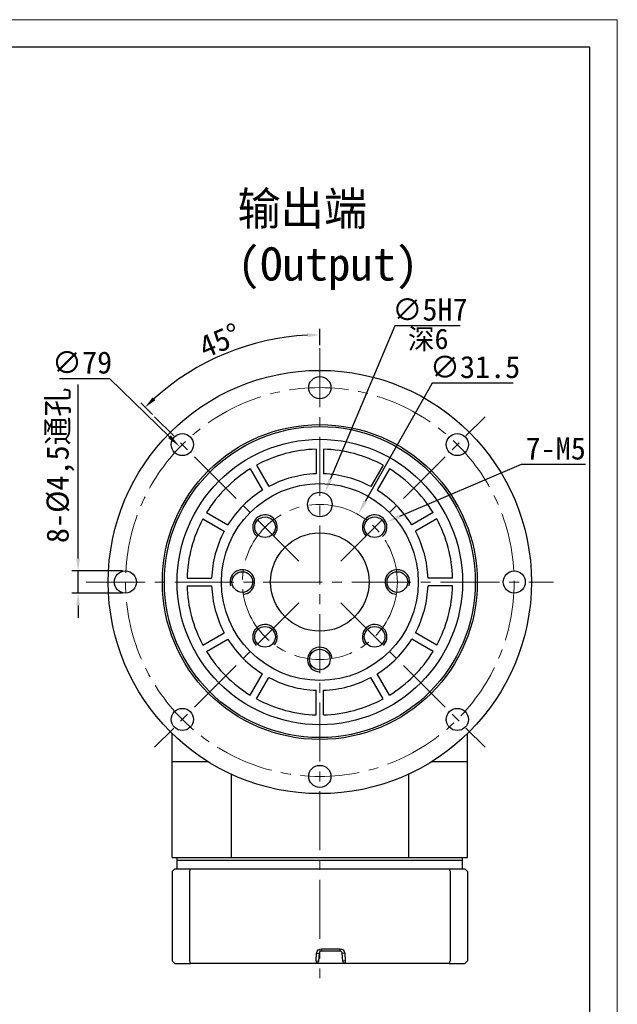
# Model space of a CAD drawing. Header units: millimetres. Extents: x 831 to 1300, y 1031 to 1361.
# Tile 12 of 12: x 1179 to 1300, y 1161 to 1361. Entities that reach past the tile are written whole.
import ezdxf

# ---------------------------------------------------------------- set-up
doc = ezdxf.new("R2010")
doc.units = ezdxf.units.MM
doc.header["$PDSIZE"] = -5
doc.linetypes.add('点画线', pattern=[18, 12, -2, 2, -2])
doc.layers.get('0').update_dxf_attribs({"lineweight": 18})
doc.layers.get('Defpoints').update_dxf_attribs({"lineweight": 18})
for name, color, linetype, lineweight in [('7中心线层', 7, '点画线', 18), ('图框_外框线', 7, 'Continuous', 18), ('尺寸线', 7, 'Continuous', 18), ('尺寸线层', 3, 'Continuous', 18), ('标注线', 7, 'Continuous', 20), ('粗实线', 7, 'Continuous', 50)]:
    doc.layers.add(name, color=color, linetype=linetype, lineweight=lineweight)
doc.styles.add('工程字', font='txt')
doc.dimstyles.new('DIMSTYLE_17', dxfattribs={"dimtxt": 8, "dimasz": 12, "dimexe": 0.18, "dimexo": 0.0625, "dimgap": 0.09, "dimtad": 1, "dimtih": 1, "dimtoh": 1, "dimdec": 3, "dimdsep": 46, "dimtxsty": 'Standard', "dimblk": '_CAXARROW', "dimcen": 0.09, "dimdle": 24, "dimadec": 0, "dimazin": 0, "dimtfac": 0.7, "dimtdec": 3, "dimtofl": 0, "dimtmove": 0, "dimatfit": 3, "dimfxl": 1, "dimtolj": 1, "dimarcsym": 0})
doc.dimstyles.new('副本 ISO-25', dxfattribs={"dimtxt": 4.5, "dimasz": 2.5, "dimexe": 1.25, "dimexo": 0.625, "dimtad": 1, "dimtxsty": '工程字', "dimcen": 2.5, "dimdle": 5, "dimadec": 0, "dimazin": 0, "dimtfac": 1, "dimtmove": 0, "dimatfit": 3, "dimfxl": 1, "dimtolj": 1, "dimarcsym": 0})

# ---------------------------------------------------------------- blocks, each defined once
blk = doc.blocks.new('_CAXARROW')
blk.add_hatch(color=0).paths.add_polyline_path([(0, 0), (-1, 0.125), (-1, -0.125)], flags=0)
blk = doc.blocks.new('*D88')
at = {"layer": 'Defpoints', "color": 0}
for p in [(1240.95, 1265.16), (1239.02, 1260.55)]:
    blk.add_point(p, dxfattribs=at)
at = {"layer": '尺寸线层', "color": 0, "linetype": 'Continuous', "lineweight": -2}
for p, q in [((1255.22, 1299.18), (1242.11, 1267.93)), ((1268.51, 1299.18), (1255.22, 1299.18)), ((1239.89, 1262.85), (1240.07, 1262.85)), ((1239.98, 1262.76), (1239.98, 1262.94))]:
    blk.add_line(p, q, dxfattribs=at)
at = {"layer": '尺寸线层', "color": 0, "lineweight": -2, "xscale": 3, "yscale": 3, "zscale": 3, "rotation": 247.2488967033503}
blk.add_blockref('_CAXARROW', (1240.95, 1265.16), dxfattribs=at)
at = {"layer": '尺寸线层', "color": 0, "insert": (1262.36, 1302.43), "char_height": 4.5, "attachment_point": 5, "style": '工程字'}
blk.add_mtext('\\A1;∅5H7', dxfattribs=at)
blk = doc.blocks.new('*D89')
at = {"layer": 'Defpoints', "color": 0}
for p in [(1247.73, 1260.82), (1232.24, 1233.39)]:
    blk.add_point(p, dxfattribs=at)
at = {"layer": '尺寸线层', "color": 0, "linetype": 'Continuous', "lineweight": -2}
for p, q in [((1262.79, 1287.51), (1249.2, 1263.43)), ((1279.27, 1287.51), (1262.79, 1287.51)), ((1239.89, 1247.1), (1240.07, 1247.1)), ((1239.98, 1247.01), (1239.98, 1247.19))]:
    blk.add_line(p, q, dxfattribs=at)
at = {"layer": '尺寸线层', "color": 0, "lineweight": -2, "xscale": 3, "yscale": 3, "zscale": 3, "rotation": 240.5594715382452}
blk.add_blockref('_CAXARROW', (1247.73, 1260.82), dxfattribs=at)
at = {"layer": '尺寸线层', "color": 0, "insert": (1271.53, 1290.76), "char_height": 4.5, "attachment_point": 5, "style": '工程字'}
blk.add_mtext('\\A1;∅31.5', dxfattribs=at)
blk = doc.blocks.new('*D90')
at = {"layer": 'Defpoints', "color": 0}
for p in [(1253.42, 1259.22), (1248.82, 1257.26)]:
    blk.add_point(p, dxfattribs=at)
at = {"layer": '尺寸线层', "color": 0, "linetype": 'Continuous', "lineweight": -2}
for p, q in [((1280.89, 1270.96), (1256.18, 1260.4)), ((1293.95, 1270.96), (1280.89, 1270.96)), ((1251.03, 1258.24), (1251.21, 1258.24)), ((1251.12, 1258.15), (1251.12, 1258.33))]:
    blk.add_line(p, q, dxfattribs=at)
at = {"layer": '尺寸线层', "color": 0, "lineweight": -2, "xscale": 3, "yscale": 3, "zscale": 3, "rotation": 203.1429415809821}
blk.add_blockref('_CAXARROW', (1253.42, 1259.22), dxfattribs=at)
at = {"layer": '尺寸线层', "color": 0, "insert": (1287.92, 1274.21), "char_height": 4.5, "attachment_point": 5, "style": '工程字'}
blk.add_mtext('\\A1;7-M5', dxfattribs=at)
blk = doc.blocks.new('*D91')
at = {"layer": 'Defpoints', "color": 0}
for p in [(1226.99, 1295.61), (1239.98, 1294.6), (1206.4, 1280.69), (1235.74, 1251.35), (1239.98, 1166.6)]:
    blk.add_point(p, dxfattribs=at)
at = {"layer": '尺寸线层', "color": 0, "lineweight": -2}
for p, q in [((1239.98, 1295.23), (1239.98, 1298.57)), ((1205.95, 1281.13), (1203.59, 1283.5))]:
    blk.add_line(p, q, dxfattribs=at)
blk.add_arc((1239.98, 1247.1), 50.22, 92.8527, 132.1473, dxfattribs=at)
at = {"layer": '尺寸线层', "color": 0}
for points in [[(1237.5, 1296.84), (1237.47, 1297.67), (1239.98, 1297.32)], [(1206, 1284.64), (1206.57, 1284.03), (1204.48, 1282.61)]]:
    blk.add_solid(points, dxfattribs=at)
at = {"layer": '尺寸线层', "color": 0, "insert": (1219.67, 1296.15), "char_height": 4.5, "attachment_point": 5, "rotation": 22.5, "style": '工程字'}
blk.add_mtext('\\A1;45%%d', dxfattribs=at)
blk = doc.blocks.new('*D92')
at = {"layer": 'Defpoints', "color": 0}
for p in [(1190.86, 1249.35), (1200.48, 1249.35), (1200.48, 1244.85)]:
    blk.add_point(p, dxfattribs=at)
at = {"layer": '尺寸线层', "color": 0, "lineweight": -2}
for p, q in [((1190.86, 1251.85), (1190.86, 1287.23)), ((1199.86, 1249.35), (1189.61, 1249.35)), ((1190.86, 1244.85), (1190.86, 1249.35)), ((1199.86, 1244.85), (1189.61, 1244.85)), ((1190.86, 1242.35), (1190.86, 1239.85))]:
    blk.add_line(p, q, dxfattribs=at)
at = {"layer": '尺寸线层', "color": 0}
for points in [[(1190.44, 1251.85), (1191.27, 1251.85), (1190.86, 1249.35)], [(1191.27, 1242.35), (1190.44, 1242.35), (1190.86, 1244.85)]]:
    blk.add_solid(points, dxfattribs=at)
at = {"layer": '尺寸线层', "color": 0, "insert": (1187.27, 1270.79), "char_height": 4.5, "attachment_point": 5, "rotation": 90, "style": '工程字'}
blk.add_mtext('\\A1;8-%%C4,5通孔', dxfattribs=at)
blk = doc.blocks.new('*D93')
at = {"layer": 'Defpoints', "color": 0}
for p in [(1211.58, 1274.55), (1268.39, 1219.66)]:
    blk.add_point(p, dxfattribs=at)
at = {"layer": '尺寸线层', "color": 0, "linetype": 'Continuous', "lineweight": -2}
for p, q in [((1187.11, 1288.43), (1197.21, 1288.43)), ((1197.21, 1288.43), (1209.42, 1276.63)), ((1239.89, 1247.1), (1240.07, 1247.1)), ((1239.98, 1247.01), (1239.98, 1247.19))]:
    blk.add_line(p, q, dxfattribs=at)
at = {"layer": '尺寸线层', "color": 0, "lineweight": -2, "xscale": 3, "yscale": 3, "zscale": 3, "rotation": 315.9869362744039}
blk.add_blockref('_CAXARROW', (1211.58, 1274.55), dxfattribs=at)
at = {"layer": '尺寸线层', "color": 0, "insert": (1191.66, 1291.68), "char_height": 4.5, "attachment_point": 5, "style": '工程字'}
blk.add_mtext('\\A1;∅79', dxfattribs=at)

msp = doc.modelspace()

# ---------------------------------------------------------------- linework, layer by layer
at = {"layer": '7中心线层'}
for p, q in [((1239.9844, 1294.6043), (1239.9844, 1166.6043)), ((1235.7418, 1251.347), (1206.3968, 1280.6919)), ((1244.227, 1251.347), (1273.572, 1280.6919)), ((1192.4844, 1247.1043), (1287.4844, 1247.1043)), ((1235.7418, 1242.8617), (1206.3968, 1213.5168)), ((1244.227, 1242.8617), (1273.572, 1213.5168))]:
    msp.add_line(p, q, dxfattribs=at)
for radius in [39.5, 15.75]:
    msp.add_circle((1239.9844, 1247.1043), radius, dxfattribs=at)
at = {"layer": '图框_外框线', "color": 3}
msp.add_lwpolyline([(833.1797, 1030.9417), (1300.4378, 1030.9417), (1300.4378, 1361.36), (833.1797, 1361.36)], close=True, dxfattribs=at)
at = {"layer": '图框_外框线', "color": 3, "lineweight": 25}
msp.add_lwpolyline([(860.9926, 1036.5043), (1294.8752, 1036.5043), (1294.8752, 1355.7974), (860.9926, 1355.7974)], close=True, dxfattribs=at)
at = {"layer": '标注线', "color": 0, "lineweight": -3}
for p, q in [((1239.2344, 1274.0939), (1239.2344, 1269.0916)), ((1240.7344, 1274.0939), (1240.7344, 1269.0916)), ((1227.1391, 1270.853), (1229.6403, 1266.5208)), ((1252.8297, 1270.853), (1250.3285, 1266.5208)), ((1225.8401, 1270.103), (1228.3413, 1265.7708)), ((1254.1287, 1270.103), (1251.6275, 1265.7708)), ((1216.9857, 1261.2487), (1221.3179, 1258.7475)), ((1262.9831, 1261.2487), (1258.6509, 1258.7475)), ((1216.2357, 1259.9496), (1220.5679, 1257.4484)), ((1263.7331, 1259.9496), (1259.4009, 1257.4484)), ((1212.9948, 1247.8543), (1217.9972, 1247.8543)), ((1266.974, 1247.8543), (1261.9716, 1247.8543)), ((1212.9948, 1246.3543), (1217.9972, 1246.3543)), ((1266.974, 1246.3543), (1261.9716, 1246.3543)), ((1216.2357, 1234.2591), (1220.5679, 1236.7603)), ((1263.7331, 1234.2591), (1259.4009, 1236.7603)), ((1216.9857, 1232.96), (1221.3179, 1235.4612)), ((1262.9831, 1232.96), (1258.6509, 1235.4612)), ((1225.8401, 1224.1057), (1228.3413, 1228.4379)), ((1254.1287, 1224.1057), (1251.6275, 1228.4379)), ((1227.1391, 1223.3557), (1229.6403, 1227.6879)), ((1252.8297, 1223.3557), (1250.3285, 1227.6879)), ((1239.2344, 1220.1148), (1239.2344, 1225.1171)), ((1240.7344, 1220.1148), (1240.7344, 1225.1171)), ((1221.9566, 1208.0659), (1221.9566, 1191.1043)), ((1258.0121, 1208.0659), (1258.0121, 1191.1043)), ((1213.5269, 1188.3043), (1213.5269, 1170.1043)), ((1266.4419, 1188.3043), (1266.4419, 1170.1043)), ((1240.3247, 1172.6043), (1240.3247, 1172.1043)), ((1240.3247, 1172.6043), (1244.0425, 1172.6043)), ((1244.0425, 1172.6043), (1244.0425, 1172.1043)), ((1239.2174, 1170.1043), (1239.3271, 1171.6741)), ((1239.3271, 1171.6741), (1239.8259, 1171.6392)), ((1239.8259, 1171.6392), (1239.7161, 1170.0695)), ((1244.0425, 1172.1043), (1240.3247, 1172.1043)), ((1245.0401, 1171.6741), (1244.5413, 1171.6392)), ((1244.6511, 1170.0695), (1244.5413, 1171.6392)), ((1245.0401, 1171.6741), (1245.1499, 1170.1043)), ((1239.2174, 1170.1043), (1239.7161, 1170.0695)), ((1239.2174, 1170.1043), (1239.2174, 1169.6043)), ((1245.1499, 1170.1043), (1244.6511, 1170.0695)), ((1245.1499, 1170.1043), (1245.1499, 1169.6043))]:
    msp.add_line(p, q, dxfattribs=at)
for centre, radius, start, end in [((1239.9844, 1247.1043), 27, 91.591754, 118.408246), ((1239.9844, 1247.1043), 27, 61.591754, 88.408246), ((1239.9844, 1247.1043), 27, 121.591754, 148.408246), ((1239.9844, 1247.1043), 22, 91.953644, 118.046356), ((1239.9844, 1247.1043), 22, 61.953644, 88.046356), ((1239.9844, 1247.1043), 27, 31.591754, 58.408246), ((1239.9844, 1247.1043), 22, 121.953644, 148.046356), ((1239.9844, 1247.1043), 22, 31.953644, 58.046356), ((1228.8475, 1258.2413), 2.5, 315, 229.552071), ((1251.1213, 1258.2413), 2.5, 310.447929, 225), ((1239.9844, 1247.1043), 27, 151.591754, 178.408246), ((1239.9844, 1247.1043), 27, 1.591754, 28.408246), ((1239.9844, 1247.1043), 22, 151.953644, 178.046356), ((1239.9844, 1247.1043), 22, 1.953644, 28.046356), ((1224.2344, 1247.1043), 2.5, 274.552071, 197.457603), ((1255.7344, 1247.1043), 2.5, 342.542397, 265.447929), ((1239.9844, 1247.1043), 27, 181.591754, 208.408246), ((1239.9844, 1247.1043), 22, 181.953644, 208.046356), ((1239.9844, 1247.1043), 22, 331.953644, 358.046356), ((1239.9844, 1247.1043), 27, 331.591754, 358.408246), ((1228.8475, 1235.9674), 2.5, 319.552071, 225), ((1251.1213, 1235.9674), 2.5, 315, 220.447929), ((1239.9844, 1247.1043), 22, 211.953644, 238.046356), ((1239.9844, 1247.1043), 22, 301.953644, 328.046356), ((1239.9844, 1247.1043), 27, 211.591754, 238.408246), ((1239.9844, 1231.3543), 2.5, 4.552071, 270), ((1239.9844, 1247.1043), 27, 301.591754, 328.408246), ((1239.9844, 1247.1043), 22, 241.953644, 268.046356), ((1239.9844, 1247.1043), 22, 271.953644, 298.046356), ((1239.9844, 1247.1043), 27, 241.591754, 268.408246), ((1239.9844, 1247.1043), 27, 271.591754, 298.408246), ((1240.3247, 1171.6043), 0.5, 90, 176), ((1244.0425, 1171.6043), 0.5, 4, 90)]:
    msp.add_arc(centre, radius, start, end, dxfattribs=at)
at = {"layer": '标注线', "color": 0, "lineweight": -3, "extrusion": (0, 0, -1)}
for centre, radius, start, end in [((-1240.3247, 1171.6043), 1, 4, 90), ((-1244.0425, 1171.6043), 1, 90, 176), ((-1239.2174, 1170.1043), 0.5, 184, 270), ((-1245.1499, 1170.1043), 0.5, 270, 356)]:
    msp.add_arc(centre, radius, start, end, dxfattribs=at)
at = {"layer": '标注线', "color": 0, "lineweight": -3}
for points in [[(1213.5269, 1188.3043), (1213.5899, 1188.471), (1213.6531, 1188.6377), (1213.7165, 1188.8043)], [(1266.2522, 1188.8043), (1266.3157, 1188.6377), (1266.3789, 1188.471), (1266.4419, 1188.3043)], [(1213.7165, 1169.6043), (1213.6531, 1169.771), (1213.5899, 1169.9376), (1213.5269, 1170.1043)], [(1266.4419, 1170.1043), (1266.3789, 1169.9376), (1266.3157, 1169.771), (1266.2522, 1169.6043)]]:
    msp.add_open_spline(points, degree=3, dxfattribs=at)
at = {"layer": '粗实线', "color": 0, "lineweight": 30}
for p, q in [((1209.9844, 1191.1043), (1209.9844, 1216.2985)), ((1269.9844, 1191.1043), (1269.9844, 1216.2985)), ((1209.9844, 1210.6043), (1217.2523, 1210.6043)), ((1209.9844, 1210.6043), (1217.2523, 1210.6043)), ((1209.9844, 1210.6043), (1217.2523, 1210.6043)), ((1262.7165, 1210.6043), (1269.9844, 1210.6043)), ((1262.7165, 1210.6043), (1269.9844, 1210.6043)), ((1262.7165, 1210.6043), (1269.9844, 1210.6043)), ((1209.9844, 1191.1043), (1269.9844, 1191.1043)), ((1210.9844, 1190.6043), (1268.9844, 1190.6043)), ((1210.4844, 1188.8043), (1213.7165, 1188.8043)), ((1213.7165, 1188.8043), (1266.2522, 1188.8043)), ((1266.2522, 1188.8043), (1269.4844, 1188.8043)), ((1209.9844, 1188.3043), (1209.9844, 1170.1043)), ((1269.9844, 1188.3043), (1269.9844, 1170.1043)), ((1210.4844, 1169.6043), (1213.7165, 1169.6043)), ((1239.2174, 1169.6043), (1213.7165, 1169.6043)), ((1240.6836, 1169.6043), (1239.2174, 1169.6043)), ((1243.6836, 1169.6043), (1240.6836, 1169.6043)), ((1245.1499, 1169.6043), (1243.6836, 1169.6043)), ((1266.2522, 1169.6043), (1245.1499, 1169.6043)), ((1266.2522, 1169.6043), (1269.4844, 1169.6043))]:
    msp.add_line(p, q, dxfattribs=at)
at = {"layer": '粗实线', "linetype": 'Continuous', "lineweight": 30}
for p, q in [((1210.9844, 1188.8043), (1210.9844, 1191.1043)), ((1268.9844, 1188.8043), (1268.9844, 1191.1043))]:
    msp.add_line(p, q, dxfattribs=at)
for centre, radius in [((1239.9844, 1247.1043), 43), ((1239.9844, 1286.6043), 2.25), ((1239.9844, 1247.1043), 32), ((1239.9844, 1247.1043), 31.6), ((1212.0537, 1275.0351), 2.25), ((1267.9151, 1275.0351), 2.25), ((1239.9844, 1247.1043), 29), ((1239.9844, 1247.1043), 20), ((1239.9844, 1262.8543), 2.5), ((1228.8475, 1258.2413), 2.1), ((1251.1213, 1258.2413), 2.1), ((1239.9844, 1247.1043), 10), ((1200.4844, 1247.1043), 2.25), ((1224.2344, 1247.1043), 2.1), ((1255.7344, 1247.1043), 2.1), ((1279.4844, 1247.1043), 2.25), ((1228.8475, 1235.9674), 2.1), ((1251.1213, 1235.9674), 2.1), ((1239.9844, 1231.3543), 2.1), ((1212.0537, 1219.1736), 2.25), ((1267.9151, 1219.1736), 2.25), ((1239.9844, 1207.6043), 2.25)]:
    msp.add_circle(centre, radius, dxfattribs=at)
at = {"layer": '粗实线', "color": 0, "lineweight": 30}
for points in [[(1210.4844, 1188.8043), (1210.3178, 1188.6377), (1210.1511, 1188.471), (1209.9844, 1188.3043)], [(1269.9844, 1188.3043), (1269.8177, 1188.471), (1269.651, 1188.6377), (1269.4844, 1188.8043)], [(1209.9844, 1170.1043), (1210.1511, 1169.9376), (1210.3178, 1169.771), (1210.4844, 1169.6043)], [(1269.4844, 1169.6043), (1269.651, 1169.771), (1269.8177, 1169.9376), (1269.9844, 1170.1043)]]:
    msp.add_open_spline(points, degree=3, dxfattribs=at)

# ---------------------------------------------------------------- texts
at = {"layer": '尺寸线', "color": 0, "linetype": 'ByBlock', "insert": (1223.2509, 1326.3619), "char_height": 6.75, "width": 56.777479, "attachment_point": 1, "style": '工程字'}
msp.add_mtext('输出端(Output)', dxfattribs=at)
at = {"layer": '尺寸线层', "insert": (1262.0194, 1296.2954), "char_height": 4.5, "attachment_point": 5, "style": '工程字'}
msp.add_mtext('{\\H0.9222x;深6}', dxfattribs=at)

# ---------------------------------------------------------------- dimensions: what is measured, and where the dimension line sits
at = {"layer": '尺寸线层', "linetype": 'Continuous'}
for p1, p2, text, picture, middle in [((1239.0176, 1260.5489), (1240.9512, 1265.1598), '<>H7', '*D88', (1262.3649, 1299.1809)), ((1248.8225, 1257.2587), (1253.4201, 1259.2238), '7-M5', '*D90', (1287.9207, 1270.9639))]:
    dim = msp.add_diameter_dim_2p(p1=p1, p2=p2, text=text, dimstyle='DIMSTYLE_17', override={"dimtxt": 4.5, "dimasz": 3, "dimgap": 1, "dimtxsty": '工程字', "dimtol": 0}, dxfattribs=at)
    dim.commit()
    dim.dimension.update_dxf_attribs({"geometry": picture, "text_midpoint": middle, "dimtype": 163})
at = {"layer": '尺寸线层'}
dim = msp.add_angular_dim_2l(base=(1226.9875, 1295.6095), line1=((1235.7418, 1251.347), (1206.3968, 1280.6919)), line2=((1239.9844, 1294.6043), (1239.9844, 1166.6043)), dimstyle='副本 ISO-25', override={"dimtxsty": '工程字'}, dxfattribs=at)
dim.commit()
dim.dimension.update_dxf_attribs({"geometry": '*D91', "text_midpoint": (1219.6673, 1296.1542)})
at = {"layer": '尺寸线层', "linetype": 'Continuous'}
for p1, p2, picture, middle in [((1268.3921, 1219.6589), (1211.5767, 1274.5498), '*D93', (1191.6574, 1288.4322)), ((1232.243, 1233.3882), (1247.7258, 1260.8205), '*D89', (1271.5316, 1287.5084))]:
    dim = msp.add_diameter_dim_2p(p1=p1, p2=p2, dimstyle='DIMSTYLE_17', override={"dimtxt": 4.5, "dimasz": 3, "dimgap": 1, "dimtxsty": '工程字', "dimtol": 0}, dxfattribs=at)
    dim.commit()
    dim.dimension.update_dxf_attribs({"geometry": picture, "text_midpoint": middle, "dimtype": 163})
at = {"layer": '尺寸线层'}
dim = msp.add_linear_dim(base=(1190.8571, 1249.3543), p1=(1200.4844, 1244.8543), p2=(1200.4844, 1249.3543), angle=90, text='8-%%C<>通孔', dimstyle='副本 ISO-25', override={"dimtxsty": '工程字'}, dxfattribs=at)
dim.commit()
dim.dimension.update_dxf_attribs({"geometry": '*D92', "text_midpoint": (1190.8571, 1270.7922), "dimtype": 160})

doc.saveas('drawing.dxf')
